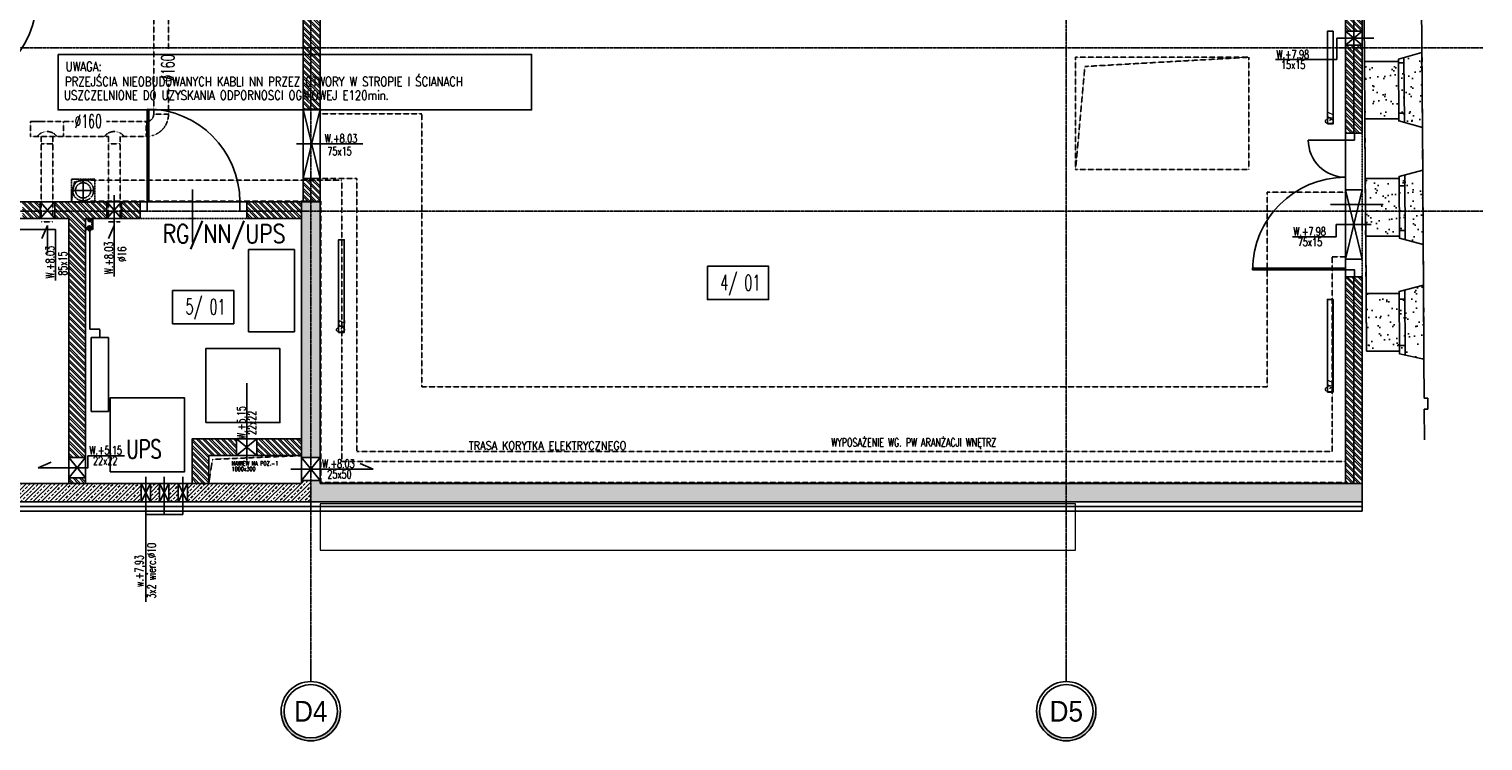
# Model space of a CAD drawing. Header units: inches. Extents: x 788 to 26783, y -4103 to 21.
# Tile 100 of 101: x 25167 to 26735, y -1969 to -1200. Entities that reach past the tile are written whole.
import ezdxf
from ezdxf.enums import TextEntityAlignment as Align

# ---------------------------------------------------------------- set-up
doc = ezdxf.new("R2010")
doc.units = ezdxf.units.IN
doc.header["$MEASUREMENT"] = 0
for name, pattern in [('CENTER', [2, 1.25, -0.25, 0.25, -0.25]), ('DASHDOT', [1, 0.5, -0.25, 0, -0.25]), ('DASHED', [0.75, 0.5, -0.25]), ('DASHED2', [0.375, 0.25, -0.125])]:
    doc.linetypes.add(name, pattern=pattern)
doc.layers.add('0-sekcje', color=1, linetype='Continuous', lineweight=18)
doc.layers.add('E-35', color=6, linetype='Continuous', lineweight=25)
for name, color, linetype in [('Drz---drzwi', 5, 'Continuous'), ('E35', 6, 'Continuous'), ('E50', 3, 'Continuous'), ('E50kor', 3, 'Continuous'), ('Ins-co', 2, 'Continuous'), ('Ins-el', 232, 'Continuous'), ('Ins-el-opis', 232, 'Continuous'), ('Ins-ppoz-opis', 240, 'Continuous'), ('Ins-went', 141, 'Continuous'), ('Ins-wod', 4, 'Continuous'), ('Opis-pom', 6, 'Continuous'), ('Opis_pom_ramka', 6, 'Continuous'), ('Os-osie glowne', 1, 'CENTER'), ('Os-osie-opis', 2, 'Continuous'), ('Pzt-bud wyburzane', 2, 'Continuous'), ('Pzt-bud wyburzane-hatch', 8, 'Continuous'), ('Sc-beton', 7, 'Continuous'), ('Sc-beton-hatch', 86, 'Continuous'), ('Sc-cegla pelna', 32, 'Continuous'), ('Sc-cegla pustak', 42, 'Continuous'), ('Sc-cegla pustak-hatch', 8, 'Continuous'), ('Sc-izolacja term-styropian', 151, 'STYROPIAN-KA'), ('Sc-nad', 5, 'DASHED2'), ('Sc-nadproza kon', 5, 'DASHED2'), ('Sch-opis', 51, 'Continuous'), ('W-otwor-strop-nad', 126, 'DASHED2'), ('W-przebicia-ściany', 223, 'Continuous')]:
    doc.layers.add(name, color=color, linetype=linetype)
doc.styles.add('dwg_opis duży', font='ARIAL.TTF', dxfattribs={"width": 0.9})
doc.styles.add('KA wymiar', font='romans.shx', dxfattribs={"width": 0.6})
doc.styles.add('ROMANS', font='romans', dxfattribs={"width": 0.85})
doc.styles.add('wymiar', font='romand.shx', dxfattribs={"width": 0.6})
doc.linetypes.add('STYROPIAN-KA', pattern='A,0.0001,-0.1,[135,ltypeshp.shx,S=0.1,R=0,X=-0.1,Y=0],0,[135,ltypeshp.shx,S=0.1,R=180,X=0.1,Y=0],-0.1', length=0.2001)
doc.linetypes.add('ZIGZAG', pattern='A,0.00254,-5.08,[131,ltypeshp.shx,S=5.08,R=0,X=-5.08,Y=0],-10.16,[131,ltypeshp.shx,S=5.08,R=180,X=5.08,Y=0],-5.08', length=20.32254)
pattern_1 = [(45, (-26612.6334, 16237.085), (-4.49012806, 4.49012806), []), (45, (-26608.143, 16237.085), (-4.49012806, 4.49012806), [3.175, -1.5875])]
pattern_2 = [(135, (-26612.6334, 16237.085), (-3.36759605, -3.36759605), []), (135, (-26612.6334, 16239.33), (-3.36759605, -3.36759605), [])]
pattern_3 = [(37.5, (169586.735, -44828.992), (-0.6299336, 19.2682377), [0, -15.2, 0, -17, 0, -16.25]), (7.5, (169586.735, -44828.992), (17.697767, 28.2214607), [0, -8.2, 0, -13.7, 0, -5.25]), (327.5, (169574.435, -44828.992), (31.1414186, 0.0565905), [0, -5, 0, -18, 0, -23.5]), (317.5, (169574.435, -44828.992), (30.061266, 8.7767556), [0, -2.5, 0, -11.8, 0, -13.5])]

# ---------------------------------------------------------------- blocks, each defined once
blk = doc.blocks.new('_gfjkhgjhlhjk')
at = {"ltscale": 7}
for p, q in [((7.5, 10), (7.5, 110)), ((9.5, 10), (9.5, 110)), ((56.5, 23.4), (56.5, -33.6))]:
    blk.add_line(p, q, dxfattribs=at)
for points in [[(0, 0), (7.5, 0), (7.5, 10), (0, 10)], [(107.5, 0), (115, 0), (115, 10), (107.5, 10)]]:
    blk.add_lwpolyline(points, close=True, dxfattribs=at)
blk.add_lwpolyline([(5.5, 10), (107.5, 10)], dxfattribs=at)
blk.add_arc((7.5, 10), 100, 0, 90)
blk = doc.blocks.new('_DKGJHF')
at = {"ltscale": 7}
for p, q in [((-21.1, -77), (35.9, -77)), ((-5, -145.5), (-105, -145.5)), ((-5, -147.5), (-105, -147.5))]:
    blk.add_line(p, q, dxfattribs=at)
for points in [[(5, -7.5), (5, 0), (-5, 0), (-5, -7.5)], [(5, -155), (5, -147.5), (-5, -147.5), (-5, -155)]]:
    blk.add_lwpolyline(points, close=True, dxfattribs=at)
for points in [[(-45, -7.5), (-5, -7.5)], [(-5, -147.5), (-5, -7.5)]]:
    blk.add_lwpolyline(points, dxfattribs=at)
for centre, radius, start, end in [((-5, -7.5), 40, 180, 270), ((-5, -147.5), 100, 90, 180)]:
    blk.add_arc(centre, radius, start, end)
blk = doc.blocks.new('_opis_osi_liczbowy')
blk.add_hatch(color=256).paths.add_polyline_path([(32, 32), (32, 28.8, -1), (32, -28.8), (32, -32, 1)])
for radius in [32, 28.8]:
    blk.add_circle((32, 0), radius)
at = {"style": 'dwg_opis duży', "width": 0.9}
blk.add_attdef('AXNAMEH', text='', height=22.4, rotation=90, dxfattribs=at).set_placement((32, 0), align=Align.MIDDLE_CENTER)
blk = doc.blocks.new('_GFKJGKJ')
at = {"linetype": 'DASHED', "ltscale": 0.3}
for p, q in [((-11.2, 0), (11.3, 0)), ((0, 11.3), (0, -11.2))]:
    blk.add_line(p, q, dxfattribs=at)
for radius in [11.3, 8.25]:
    blk.add_circle((0, 0), radius, dxfattribs=at)
blk = doc.blocks.new('_opis_pom_metka')
at = {"layer": 'Opis_pom_ramka'}
blk.add_lwpolyline([(-33.1, 0), (32.9, 0), (32.9, -36), (-33.1, -36)], close=True, dxfattribs=at)
at = {"style": 'KA wymiar', "width": 0.6}
blk.add_attdef('KO/', text='', height=16.8, dxfattribs=at).set_placement((3.5, -25.9), align=Align.RIGHT)
blk.add_attdef('NR', (3.8, -26.2), '', height=16.8, dxfattribs=at)
blk = doc.blocks.new('_vxkdjhgkljhkgjhk')
for q in [(14, 6), (30.2, 0)]:
    blk.add_line((0, 0), q)

msp = doc.modelspace()

# ---------------------------------------------------------------- hatches: boundary and pattern name
at = {"layer": 'Ins-went'}
h = msp.add_hatch(color=256, dxfattribs=at)
h.paths.add_polyline_path([(25234.9, -1406.4, 1), (25229.7, -1406.4, 1)])
h.paths.add_polyline_path([(25229.7, -1415.4, 1), (25234.9, -1415.4, 1)])
at = {"layer": 'Pzt-bud wyburzane-hatch'}
h = msp.add_hatch(dxfattribs=at)
h.set_pattern_fill('AR-SAND', color=256, scale=10, style=0)
h.set_pattern_definition(pattern_3)
h.paths.add_polyline_path([(26644.1, -1235.3), (26607.5, -1235.3), (26607.9, -1277.3), (26644.4, -1277.3)])
h.paths.add_polyline_path([(26644.4, -1277.3), (26607.9, -1277.3), (26608, -1297.3), (26644.5, -1297.3)])
h.paths.add_polyline_path([(26650.1, -1231.3), (26644.1, -1233), (26644.1, -1235.3), (26644.1, -1235.3), (26644.1, -1237), (26650.1, -1237)])
h.paths.add_polyline_path([(26650.1, -1237), (26644.1, -1237), (26644.4, -1277.3), (26650.4, -1277.3)])
h.paths.add_polyline_path([(26669.5, -1225.8), (26650.1, -1231.3), (26650.4, -1277.3), (26669.8, -1277.3)])
h.paths.add_polyline_path([(26650.4, -1277.3), (26644.4, -1277.3), (26644.5, -1291.3), (26650.5, -1291.3)])
h.paths.add_polyline_path([(26650.5, -1291.3), (26644.5, -1291.3), (26644.5, -1297.3), (26644.5, -1299.6), (26650.6, -1301.3)])
h.paths.add_polyline_path([(26669.8, -1277.3), (26650.4, -1277.3), (26650.6, -1301.3), (26670, -1306.8)])
h.paths.add_polyline_path([(26650.9, -1358), (26644.9, -1359.5), (26645, -1361.8), (26645, -1369.5), (26651, -1369.5)])
h = msp.add_hatch(dxfattribs=at)
h.set_pattern_fill('AR-SAND', color=256, scale=10, style=0)
h.set_pattern_definition(pattern_3)
edge = h.paths.add_edge_path()
edge.add_line((26645, -1361.8), (26644.9, -1359.5))
edge.add_line((26644.9, -1359.5), (26670.3, -1352.8))
edge.add_line((26670.3, -1352.8), (26670.3, -1352.8))
edge.add_line((26670.3, -1352.8), (26670.9, -1432.8))
edge.add_line((26670.9, -1432.8), (26645.4, -1426.1))
edge.add_line((26645.4, -1426.1), (26645.4, -1423.8))
edge.add_line((26645.4, -1423.8), (26608.8, -1423.8))
edge.add_line((26608.8, -1423.8), (26608.8, -1423.8))
edge.add_line((26608.8, -1423.8), (26608.3, -1340.1))
edge.add_line((26608.3, -1340.1), (26608.4, -1361.8))
edge.add_line((26608.4, -1361.8), (26608.4, -1361.8))
edge.add_line((26608.4, -1361.8), (26608.4, -1361.8))
edge.add_line((26608.4, -1361.8), (26608.4, -1361.8))
edge.add_line((26608.4, -1361.8), (26645, -1361.8))
h = msp.add_hatch(dxfattribs=at)
h.set_pattern_fill('AR-SAND', color=256, scale=10, style=0)
h.set_pattern_definition(pattern_3)
h.paths.add_polyline_path([(26645, -1485.9), (26609.3, -1485.9), (26609.7, -1547.9), (26645.4, -1547.9)])
h.paths.add_polyline_path([(26650.9, -1482), (26644.9, -1483.6), (26645, -1485.9), (26645, -1491.9), (26651, -1491.9)])
h.paths.add_polyline_path([(26651, -1491.9), (26645, -1491.9), (26645.3, -1541.9), (26651.3, -1541.9)])
h.paths.add_polyline_path([(26651.3, -1541.9), (26645.3, -1541.9), (26645.4, -1547.9), (26645.4, -1547.9), (26645.4, -1551.1), (26651.4, -1552.4)])
h.paths.add_polyline_path([(26671.2, -1476.9), (26650.9, -1482), (26651.4, -1552.4), (26671.7, -1556.8)])
at = {"layer": 'Sc-beton-hatch'}
h = msp.add_hatch(dxfattribs=at)
h.set_pattern_fill('ANSI33', color=256, style=0)
h.set_pattern_definition(pattern_1)
h.paths.add_polyline_path([(25733, -1700.8), (25470.9, -1700.8), (25470.9, -1710.8), (25733, -1710.8)])
h.paths.add_polyline_path([(25733, -1690.8), (25480.9, -1690.8), (25480.9, -1687.8), (25470.9, -1687.8), (25470.9, -1700.8), (25733, -1700.8)])
h.paths.add_polyline_path([(25480.9, -1396.8), (25470.9, -1396.8), (25470.9, -1662.8), (25480.9, -1662.8)])
h.paths.add_polyline_path([(25470.9, -1396.8), (25460.9, -1396.8), (25460.9, -1662.8), (25470.9, -1662.8)])
h.paths.add_polyline_path([(25480.9, -1386.8), (25470.9, -1386.8), (25470.9, -1396.8), (25480.9, -1396.8)])
h.paths.add_polyline_path([(25470.9, -1386.8), (25460.9, -1386.8), (25460.9, -1396.8), (25470.9, -1396.8)])
h.paths.add_polyline_path([(26001.9, -1700.8), (25733, -1700.8), (25733, -1710.8), (26001.9, -1710.8)])
h.paths.add_polyline_path([(26001.9, -1690.8), (25733, -1690.8), (25733, -1700.8), (26001.9, -1700.8)])
h.paths.add_polyline_path([(26285.9, -1700.8), (26001.9, -1700.8), (26001.9, -1710.8), (26285.9, -1710.8)])
h.paths.add_polyline_path([(26285.9, -1690.8), (26001.9, -1690.8), (26001.9, -1700.8), (26285.9, -1700.8)])
h.paths.add_polyline_path([(26604.9, -1700.8), (26285.9, -1700.8), (26285.9, -1710.8), (26604.9, -1710.8)])
h.paths.add_polyline_path([(26604.9, -1690.8), (26285.9, -1690.8), (26285.9, -1700.8), (26604.9, -1700.8)])
h = msp.add_hatch(dxfattribs=at)
h.set_pattern_fill('ANSI33', color=256, style=0)
h.set_pattern_definition(pattern_1)
h.paths.add_polyline_path([(25287.9, -1710.8), (25287.9, -1700.8), (25038.2, -1700.8), (25038.2, -1710.8)])
h.paths.add_polyline_path([(25038.2, -1690.8), (25038.2, -1700.8), (25287.9, -1700.8), (25287.9, -1690.8)])
h.paths.add_polyline_path([(25307.9, -1710.8), (25307.9, -1700.8), (25297.9, -1700.8), (25297.9, -1710.8)])
h.paths.add_polyline_path([(25297.9, -1700.8), (25307.9, -1700.8), (25307.9, -1690.8), (25297.9, -1690.8)])
h.paths.add_polyline_path([(25317.9, -1700.8), (25327.9, -1700.8), (25327.9, -1690.8), (25317.9, -1690.8)])
h.paths.add_polyline_path([(25317.9, -1710.8), (25327.9, -1710.8), (25327.9, -1700.8), (25317.9, -1700.8)])
h.paths.add_polyline_path([(25470.9, -1710.8), (25470.9, -1700.8), (25337.9, -1700.8), (25337.9, -1710.8)])
h.paths.add_polyline_path([(25470.9, -1700.8), (25470.9, -1687.8), (25460.9, -1687.8), (25460.9, -1690.8), (25360.9, -1690.8), (25337.9, -1690.8), (25337.9, -1700.8)])
at = {"layer": 'Sc-cegla pustak-hatch'}
h = msp.add_hatch(dxfattribs=at)
h.set_pattern_fill('ANSI32', color=256, scale=0.5, angle=90, style=0)
h.set_pattern_definition(pattern_2)
h.paths.add_polyline_path([(25480.9, -1166.8), (25470.9, -1166.8), (25470.9, -1175), (25480.9, -1175)])
h.paths.add_polyline_path([(25470.9, -1166.8), (25462.9, -1166.8), (25462.9, -1175), (25470.9, -1175)])
h.paths.add_polyline_path([(25470.9, -1175), (25462.9, -1175), (25462.9, -1185.1), (25470.9, -1185.1)])
h.paths.add_polyline_path([(25480.9, -1175), (25470.9, -1175), (25470.9, -1185.1), (25480.9, -1185.1)])
h.paths.add_polyline_path([(25480.9, -1185.1), (25470.9, -1185.1), (25470.9, -1189.5), (25480.9, -1189.5)])
h.paths.add_polyline_path([(25470.9, -1185.1), (25462.9, -1185.1), (25462.9, -1189.5), (25470.9, -1189.5)])
h.paths.add_polyline_path([(25470.9, -1189.5), (25462.9, -1189.5), (25462.9, -1220.8), (25470.9, -1220.8)])
h.paths.add_polyline_path([(25480.9, -1189.5), (25470.9, -1189.5), (25470.9, -1220.8), (25480.9, -1220.8)])
h.paths.add_polyline_path([(25480.9, -1220.8), (25470.9, -1220.8), (25470.9, -1230.9), (25480.9, -1230.9)])
h.paths.add_polyline_path([(25470.9, -1220.8), (25462.9, -1220.8), (25462.9, -1230.9), (25470.9, -1230.9)])
h.paths.add_polyline_path([(25470.9, -1230.9), (25462.9, -1230.9), (25462.9, -1286.8), (25470.9, -1286.8)])
h.paths.add_polyline_path([(25480.9, -1230.9), (25470.9, -1230.9), (25470.9, -1286.8), (25480.9, -1286.8)])
h.paths.add_polyline_path([(25480.9, -1363.6), (25470.9, -1363.6), (25470.9, -1386.1), (25480.9, -1386.1)])
h.paths.add_polyline_path([(25470.9, -1363.6), (25462.9, -1363.6), (25462.9, -1386.1), (25470.9, -1386.1)])
h.paths.add_polyline_path([(25470.9, -1361.8), (25462.9, -1361.8), (25462.9, -1363.6), (25470.9, -1363.6)])
h.paths.add_polyline_path([(25480.9, -1361.8), (25470.9, -1361.8), (25470.9, -1363.6), (25480.9, -1363.6)])
h.paths.add_polyline_path([(25480.9, -1386.1), (25470.9, -1386.1), (25470.9, -1386.8), (25480.9, -1386.8)])
h.paths.add_polyline_path([(25470.9, -1386.1), (25462.9, -1386.1), (25462.9, -1386.8), (25470.9, -1386.8)])
h.paths.add_polyline_path([(25463.9, -1189.3), (25479.9, -1189.3), (25479.9, -1206.5), (25463.9, -1206.5)], flags=9)
h = msp.add_hatch(dxfattribs=at)
h.set_pattern_fill('ANSI32', color=256, scale=0.5, angle=90, style=0)
h.set_pattern_definition(pattern_2)
h.paths.add_polyline_path([(26586.9, -1202.8), (26604.9, -1202.8), (26604.9, -1166.8), (26586.9, -1166.8)])
h.paths.add_polyline_path([(26604.9, -1220.8), (26604.9, -1217.8), (26586.9, -1217.8), (26586.9, -1220.8)])
h.paths.add_polyline_path([(26586.9, -1220.8), (26586.9, -1312.8), (26596.9, -1312.8), (26604.9, -1312.8), (26604.9, -1220.8)])
h.paths.add_polyline_path([(26604.9, -1467.8), (26586.9, -1467.8), (26586.9, -1690.8), (26604.9, -1690.8)])
h.paths.add_polyline_path([(26587.9, -1189.3), (26603.9, -1189.3), (26603.9, -1206.5), (26587.9, -1206.5)], flags=9)
h.paths.add_polyline_path([(26587.9, -1534.6), (26603.9, -1534.6), (26603.9, -1551.9), (26587.9, -1551.9)], flags=24)
h = msp.add_hatch(dxfattribs=at)
h.set_pattern_fill('ANSI32', color=256, scale=0.5, angle=90, style=0)
h.set_pattern_definition(pattern_2)
h.paths.add_polyline_path([(25286.9, -1396.8), (25266.9, -1396.8), (25266.9, -1404.8), (25286.9, -1404.8)])
h.paths.add_polyline_path([(25286.9, -1386.8), (25266.9, -1386.8), (25266.9, -1396.8), (25286.9, -1396.8)])
h.paths.add_polyline_path([(25250.9, -1386.8), (25237.9, -1386.8), (25237.9, -1387.3), (25212.9, -1387.3), (25212.9, -1386.8), (25194.9, -1386.8), (25194.9, -1396.8), (25250.9, -1396.8)])
h.paths.add_polyline_path([(25250.9, -1396.8), (25194.9, -1396.8), (25194.9, -1404.8), (25209.9, -1404.8), (25209.9, -1662.8), (25227.9, -1662.8), (25227.9, -1404.8), (25235.9, -1404.8), (25250.9, -1404.8)])
h.paths.add_polyline_path([(25178.9, -1396.8), (25159.9, -1396.8), (25159.9, -1404.8), (25178.9, -1404.8)])
h.paths.add_polyline_path([(25178.9, -1386.8), (25159.9, -1386.8), (25159.9, -1396.8), (25178.9, -1396.8)])
h.paths.add_polyline_path([(25227.9, -1684.8), (25209.9, -1684.8), (25209.9, -1690.8), (25227.9, -1690.8)])
h.paths.add_polyline_path([(25210.9, -1534.6), (25226.9, -1534.6), (25226.9, -1551.9), (25210.9, -1551.9)], flags=24)
h = msp.add_hatch(dxfattribs=at)
h.set_pattern_fill('ANSI32', color=256, scale=0.5, angle=90, style=0)
h.set_pattern_definition(pattern_2)
h.paths.add_polyline_path([(25401.9, -1396.8), (25401.9, -1404.8), (25460.9, -1404.8), (25460.9, -1396.8)])
h.paths.add_polyline_path([(25460.9, -1396.8), (25460.9, -1386.8), (25401.9, -1386.8), (25401.9, -1396.8)])
h = msp.add_hatch(dxfattribs=at)
h.set_pattern_fill('ANSI32', color=256, scale=0.5, angle=90, style=0)
h.set_pattern_definition(pattern_2)
h.paths.add_polyline_path([(25412.9, -1642.8), (25412.9, -1660.8), (25460.9, -1660.8), (25460.9, -1642.8)])
h.paths.add_polyline_path([(25390.9, -1642.8), (25362.9, -1642.8), (25363, -1660.8), (25390.9, -1660.8)])
h.paths.add_polyline_path([(25342.9, -1690.8), (25360.9, -1690.8), (25360.9, -1660.8), (25363, -1660.8), (25362.9, -1642.8), (25342.9, -1642.8)])
h.paths.add_polyline_path([(25365.4, -1661.7), (25365.4, -1645.7), (25382.6, -1645.7), (25382.6, -1661.7)], flags=9)
h.paths.add_polyline_path([(25328.8, -1663.2), (25344.8, -1663.2), (25344.8, -1680.4), (25328.8, -1680.4)], flags=9)
h.paths.add_polyline_path([(25346.9, -1663.2), (25362.9, -1663.2), (25362.9, -1680.4), (25346.9, -1680.4)], flags=24)

# ---------------------------------------------------------------- linework, layer by layer
at = {"layer": '0-sekcje'}
msp.add_lwpolyline([(25480.9, -1762.8), (25480.9, -1762.8), (25480.9, -1762.8), (26295.9, -1762.8), (26295.9, -1712.8), (25480.9, -1712.8), (25480.9, -1762.8)], dxfattribs=at)
at = {"layer": 'E50', "linetype": 'Continuous'}
msp.add_lwpolyline([(25198.3, -1227.8), (25709.2, -1227.8), (25709.2, -1287.7), (25198.3, -1287.7)], close=True, dxfattribs=at)
at = {"layer": 'E50kor', "linetype": 'Continuous'}
for p, q in [((25403.7, -1527.3), (25403.7, -1438.3)), ((25403.7, -1438.3), (25453.4, -1438.3)), ((25453.4, -1438.3), (25453.4, -1527.3)), ((25453.4, -1527.3), (25403.7, -1527.3))]:
    msp.add_line(p, q, dxfattribs=at)
for points in [[(25357.6, -1625.2), (25437.6, -1625.2), (25437.6, -1545.2), (25357.6, -1545.2)], [(25254.6, -1678.3), (25334.6, -1678.3), (25334.6, -1598.3), (25254.6, -1598.3)]]:
    msp.add_lwpolyline(points, close=True, dxfattribs=at)
at = {"layer": 'Ins-co'}
for points in [[(26567.6, -1302.7), (26573.7, -1302.7), (26573.7, -1202.7), (26567.6, -1202.7)], [(25501, -1527.8), (25507.1, -1527.8), (25507.1, -1427.8), (25501, -1427.8)], [(26567.6, -1592.2), (26573.7, -1592.2), (26573.7, -1492.2), (26567.6, -1492.2)]]:
    msp.add_lwpolyline(points, close=True, dxfattribs=at)
at = {"layer": 'Ins-el', "linetype": 'DASHED', "ltscale": 0.5}
for p, q in [((25480.9, -1291.8), (25590.7, -1291.8)), ((25590.7, -1291.8), (25590.7, -1586.4)), ((26502.6, -1376.3), (26586.9, -1376.3)), ((26502.6, -1586.4), (26502.6, -1376.3)), ((26572.6, -1446.3), (26586.9, -1446.3)), ((25590.7, -1586.4), (26502.6, -1586.4))]:
    msp.add_line(p, q, dxfattribs=at)
msp.add_lwpolyline([(25480.9, -1361.8), (25520.7, -1361.8), (25520.7, -1656.4), (26572.6, -1656.4), (26572.6, -1446.3)], dxfattribs=at)
at = {"layer": 'Ins-ppoz-opis', "linetype": 'ZIGZAG', "ltscale": 0.035}
for points in [[(26595.9, -1156.8), (26595.9, -1312.8)], [(26595.9, -1690.8), (26595.9, -1467.8)]]:
    msp.add_lwpolyline(points, dxfattribs=at)
at = {"layer": 'Ins-went', "linetype": 'DASHED', "ltscale": 0.5}
for p, q in [((25301.5, -1133.8), (25301.5, -1292.3)), ((25317.5, -1133.8), (25317.5, -1222.2)), ((25317.5, -1259.6), (25317.5, -1292.3)), ((25184.3, -1300.3), (25168.8, -1300.3)), ((25214.9, -1300.3), (25168.8, -1300.3)), ((25294.4, -1300.3), (25250.5, -1300.3)), ((25168.8, -1316.3), (25252.7, -1316.3)), ((25180.3, -1316.3), (25170.1, -1316.3)), ((25180.3, -1316.3), (25180.3, -1404.8)), ((25204.3, -1316.3), (25192.8, -1316.3)), ((25192.8, -1316.3), (25192.8, -1404.8)), ((25252.7, -1316.3), (25252.7, -1404.8)), ((25265.2, -1316.3), (25265.2, -1404.8)), ((25265.2, -1316.3), (25293.5, -1316.3))]:
    msp.add_line(p, q, dxfattribs=at)
at = {"layer": 'Ins-went'}
for p, q in [((25234.1, -1533.2), (25234.1, -1613.2)), ((25252.8, -1533.2), (25234.1, -1533.2)), ((25252.8, -1613.2), (25252.8, -1533.2)), ((25234.1, -1613.2), (25252.8, -1613.2))]:
    msp.add_line(p, q, dxfattribs=at)
at = {"layer": 'Ins-went', "linetype": 'DASHED', "ltscale": 0.5}
for points in [[(25168.8, -1316.3), (25168.8, -1300.3)], [(25204.3, -1316.3), (25204.3, -1300.3)], [(25293.5, -1300.3), (25293.5, -1316.3)], [(25301.5, -1292.3), (25317.5, -1292.3)], [(25192.8, -1324.3), (25180.3, -1324.3)], [(25265.2, -1324.3), (25252.7, -1324.3)], [(25180.3, -1408.5), (25192.8, -1408.5)], [(25252.7, -1408.5), (25265.2, -1408.5)]]:
    msp.add_lwpolyline(points, dxfattribs=at)
at = {"layer": 'Ins-went', "linetype": 'CENTER', "ltscale": 0.3}
msp.add_lwpolyline([(25243.5, -1533), (25243.5, -1524.4), (25232.8, -1524.4), (25232.8, -1416.8), (25232.8, -1416.8)], dxfattribs=at)
at = {"layer": 'Ins-went'}
msp.add_circle((25232.3, -1415.4), 2.63, dxfattribs=at)
at = {"layer": 'Ins-went', "linetype": 'DASHED', "ltscale": 0.5}
for centre, radius, start, end in [((25293.5, -1292.3), 8, 270, 0), ((25293.5, -1292.3), 24, 270, 0), ((25186.5, -1324.3), 13.3, 37.0779, 142.9221), ((25259, -1324.3), 13.3, 37.0779, 142.9221)]:
    msp.add_arc(centre, radius, start, end, dxfattribs=at)
at = {"layer": 'Ins-wod', "linetype": 'DASHED2'}
for points in [[(25225.4, -1363.6), (25504.4, -1363.6)], [(25504.4, -1667.3), (25504.4, -1363.6)], [(25225.4, -1386.1), (25481.9, -1386.1)], [(25481.9, -1689.8), (25481.9, -1386.1)], [(25504.4, -1667.3), (26586.9, -1667.3)], [(25481.9, -1689.8), (26586.9, -1689.8)]]:
    msp.add_lwpolyline(points, dxfattribs=at)
at = {"layer": 'Os-osie glowne'}
for points in [[(25470.9, -325.8), (25470.9, -1888.7)], [(26285.9, -325.8), (26285.9, -1888.7)], [(24095.9, -1220.8), (26735.3, -1220.8)], [(24095.9, -1396.8), (26735.3, -1396.8)]]:
    msp.add_lwpolyline(points, dxfattribs=at)
at = {"layer": 'Os-osie-opis'}
for points in [[(25470.9, -1888.7), (25470.9, -1904.7)], [(26285.9, -1888.7), (26285.9, -1904.7)]]:
    msp.add_lwpolyline(points, dxfattribs=at)
at = {"layer": 'Pzt-bud wyburzane'}
for p, q in [((26670.3, -1352.8), (26670, -1306.8)), ((26671.2, -1476.9), (26670.9, -1432.8))]:
    msp.add_line(p, q, dxfattribs=at)
for points in [[(26607.5, -1235.3), (26608, -1297.3)], [(26644.5, -1297.3), (26644.1, -1235.3)], [(26644.1, -1237), (26650.1, -1237)], [(26650.6, -1301.3), (26650.1, -1231.3)], [(26669.5, -1225.8), (26670, -1306.8)], [(26608.4, -1361.8), (26608, -1297.3)], [(26608, -1297.3), (26644.5, -1297.3), (26644.5, -1299.6), (26670, -1306.8)], [(26644.5, -1291.3), (26650.5, -1291.3)], [(26608.4, -1361.8), (26645, -1361.8), (26644.9, -1359.5), (26670.3, -1352.8)], [(26608.4, -1361.8), (26608.8, -1423.8)], [(26645.4, -1423.8), (26645, -1361.8)], [(26651.4, -1427.7), (26650.9, -1358)], [(26670.3, -1352.8), (26670.9, -1432.8)], [(26645, -1369.5), (26651, -1369.5)], [(26608.8, -1423.8), (26645.4, -1423.8), (26645.4, -1426.1), (26670.9, -1432.8)], [(26609.2, -1485.9), (26608.8, -1423.8)], [(26645.4, -1417.8), (26651.3, -1417.8)], [(26609.2, -1485.9), (26645, -1485.9), (26644.9, -1483.6), (26671.2, -1476.9)], [(26609.2, -1485.9), (26609.7, -1547.9)], [(26645.4, -1547.9), (26645, -1485.9)], [(26651.4, -1552.4), (26650.9, -1482)], [(26671.2, -1476.9), (26671.7, -1556.8)], [(26645, -1491.9), (26651, -1491.9)], [(26645.4, -1541.9), (26651.3, -1541.9)]]:
    msp.add_lwpolyline(points, dxfattribs=at)
at = {"layer": 'Sc-beton'}
for p, q in [((25480.9, -1386.8), (25480.9, -1690.8)), ((26604.9, -1690.8), (26604.9, -1710.8)), ((26604.9, -1710.8), (24310.9, -1710.8))]:
    msp.add_line(p, q, dxfattribs=at)
for points in [[(25480.9, -1386.8), (25460.9, -1386.8)], [(25460.9, -1386.8), (25460.9, -1690.8)], [(25460.9, -1690.8), (24934.9, -1690.8)], [(26604.9, -1690.8), (25480.9, -1690.8)]]:
    msp.add_lwpolyline(points, dxfattribs=at)
at = {"layer": 'Sc-cegla pelna'}
for p, q in [((26669.5, -1225.8), (26669, -1157.8)), ((26671.9, -1598.8), (26671.7, -1556.8)), ((26676, -1598.8), (26671.9, -1598.8)), ((26676, -1598.8), (26676, -1610.8)), ((26672.2, -1643.6), (26672, -1610.8)), ((26676, -1610.8), (26672, -1610.8))]:
    msp.add_line(p, q, dxfattribs=at)
for points in [[(26607.5, -1235.3), (26606.9, -1144.8)], [(26607.6, -1235.3), (26644.1, -1235.3), (26644.1, -1233), (26669.5, -1225.8)], [(26609.7, -1547.9), (26645.4, -1547.9), (26645.4, -1551.1), (26671.7, -1556.8)]]:
    msp.add_lwpolyline(points, dxfattribs=at)
at = {"layer": 'Sc-cegla pustak'}
for p, q in [((26586.9, -1166.8), (26586.9, -1312.8)), ((26604.9, -1166.8), (26604.9, -1312.8)), ((26586.9, -1467.8), (26586.9, -1690.8)), ((26604.9, -1467.8), (26604.9, -1690.8))]:
    msp.add_line(p, q, dxfattribs=at)
for points in [[(25462.9, -1386.8), (25462.9, -1166.8)], [(25480.9, -1386.8), (25480.9, -1166.8)], [(26586.9, -1312.8), (26604.9, -1312.8)], [(25124.9, -1386.8), (25286.9, -1386.8)], [(25286.9, -1404.8), (25286.9, -1386.8)], [(25401.9, -1386.8), (25460.9, -1386.8)], [(25401.9, -1404.8), (25401.9, -1386.8)], [(25124.9, -1404.8), (25209.9, -1404.8)], [(25209.9, -1404.8), (25209.9, -1690.8)], [(25227.9, -1404.8), (25227.9, -1690.8)], [(25227.9, -1404.8), (25286.9, -1404.8)], [(25401.9, -1404.8), (25460.9, -1404.8)], [(26586.9, -1467.8), (26604.9, -1467.8)], [(25342.9, -1690.8), (25342.9, -1642.8), (25460.9, -1642.8)], [(25360.9, -1690.8), (25360.9, -1660.8), (25460.9, -1660.8)]]:
    msp.add_lwpolyline(points, dxfattribs=at)
at = {"layer": 'Sc-izolacja term-styropian', "linetype": 'ByBlock'}
msp.add_line((26604.9, -1720.8), (24300.9, -1720.8), dxfattribs=at)
at = {"layer": 'Sc-izolacja term-styropian', "linetype": 'ZIGZAG', "ltscale": 0.018}
msp.add_line((26604.9, -1715.8), (24305.9, -1715.8), dxfattribs=at)
at = {"layer": 'Sc-izolacja term-styropian', "linetype": 'ByBlock'}
msp.add_lwpolyline([(26604.9, -1710.8), (26604.9, -1720.8)], dxfattribs=at)
at = {"layer": 'Sc-nad', "ltscale": 40}
for p, q in [((26609.7, -1547.9), (26607.5, -1235.3)), ((26669.5, -1225.8), (26671.7, -1556.8))]:
    msp.add_line(p, q, dxfattribs=at)
at = {"layer": 'Sc-nadproza kon', "linetype": 'DASHDOT', "ltscale": 0.5}
for points in [[(26604.9, -1467.8), (26604.9, -1312.8)], [(25286.9, -1404.8), (25401.9, -1404.8)]]:
    msp.add_lwpolyline(points, dxfattribs=at)
at = {"layer": 'W-otwor-strop-nad', "linetype": 'DASHED', "ltscale": 0.5}
msp.add_lwpolyline([(26482.9, -1351.8), (26482.9, -1230.8), (26295.9, -1230.8), (26295.9, -1351.8)], close=True, dxfattribs=at)
msp.add_lwpolyline([(26295.9, -1351.8), (26305.9, -1240.8), (26482.9, -1230.8)], dxfattribs=at)
at = {"layer": 'W-otwor-strop-nad', "linetype": 'DASHDOT', "ltscale": 0.5}
for points in [[(25212.9, -1362.3), (25237.9, -1362.3), (25237.9, -1387.3), (25212.9, -1387.3)], [(25237.9, -1362.3), (25215.9, -1365.3), (25212.9, -1387.3), (25212.9, -1362.3)], [(25227.9, -1416.8), (25227.9, -1404.8), (25235.9, -1404.8), (25235.9, -1416.8)], [(25235.9, -1416.8), (25235.9, -1404.8), (25227.9, -1404.8), (25233.9, -1406.8)]]:
    msp.add_lwpolyline(points, close=True, dxfattribs=at)
at = {"layer": 'W-otwor-strop-nad'}
for points in [[(25360.9, -1660.8), (25360.9, -1690.8), (25460.9, -1690.8), (25460.9, -1660.8)], [(25360.9, -1690.8), (25360.9, -1660.8), (25460.9, -1660.8), (25364.9, -1664.8)]]:
    msp.add_lwpolyline(points, close=True, dxfattribs=at)
at = {"layer": 'W-przebicia-ściany'}
for p, q in [((26577.8, -1233.4), (26511.7, -1233.4)), ((25527, -1324.3), (25455.5, -1324.3)), ((25258.9, -1379.6), (25258.9, -1467.3)), ((25195.7, -1416.9), (25117.4, -1416.9)), ((25195.7, -1416.9), (25195.7, -1471.8)), ((26576.8, -1424.6), (26529.8, -1424.6)), ((25401.9, -1582.7), (25401.9, -1665.9)), ((25269.9, -1660.9), (25230.5, -1660.9)), ((25449.3, -1675.3), (25538.3, -1675.3)), ((25332.9, -1724.5), (25332.9, -1683.6)), ((25292.9, -1724.5), (25332.9, -1724.5))]:
    msp.add_line(p, q, dxfattribs=at)
for points in [[(26604.9, -1202.8), (26586.9, -1202.8)], [(26604.9, -1217.8), (26586.9, -1202.8)], [(26586.9, -1217.8), (26604.9, -1202.8)], [(26577.8, -1210.3), (26617.5, -1210.3)], [(26577.8, -1210.3), (26577.8, -1233.4)], [(26604.9, -1217.8), (26586.9, -1217.8)], [(25480.9, -1286.8), (25462.9, -1286.8)], [(25462.9, -1361.8), (25480.9, -1286.8)], [(25462.9, -1286.8), (25480.9, -1361.8)], [(25480.9, -1361.8), (25462.9, -1361.8)], [(26604.9, -1373.8), (26586.9, -1373.8)], [(26604.9, -1448.8), (26586.9, -1373.8)], [(26604.9, -1373.8), (26586.9, -1448.8)], [(25178.9, -1386.8), (25178.9, -1404.8)], [(25194.9, -1404.8), (25178.9, -1386.8)], [(25194.9, -1386.8), (25178.9, -1404.8)], [(25194.9, -1386.8), (25194.9, -1404.8)], [(25250.9, -1386.8), (25250.9, -1404.8)], [(25266.9, -1404.8), (25250.9, -1386.8)], [(25266.9, -1386.8), (25250.9, -1404.8)], [(25266.9, -1386.8), (25266.9, -1404.8)], [(26576.8, -1411.3), (26614.8, -1411.3)], [(26576.8, -1424.6), (26576.8, -1411.3)], [(26604.9, -1448.8), (26586.9, -1448.8)], [(25390.9, -1642.8), (25390.9, -1660.8)], [(25412.9, -1660.8), (25390.9, -1642.8)], [(25412.9, -1642.8), (25390.9, -1660.8)], [(25412.9, -1642.8), (25412.9, -1660.8)], [(25207.2, -1673.8), (25230.5, -1673.8), (25230.5, -1660.9)], [(25209.9, -1662.8), (25227.9, -1662.8)], [(25209.9, -1662.8), (25227.9, -1684.8)], [(25209.9, -1684.8), (25227.9, -1662.8)], [(25460.9, -1662.8), (25480.9, -1662.8)], [(25460.9, -1662.8), (25480.9, -1687.8)], [(25460.9, -1687.8), (25480.9, -1662.8)], [(25209.9, -1684.8), (25227.9, -1684.8)], [(25287.9, -1690.8), (25287.9, -1710.8)], [(25297.9, -1690.8), (25287.9, -1710.8)], [(25287.9, -1690.8), (25297.9, -1710.8)], [(25292.9, -1683.6), (25292.9, -1818.5)], [(25297.9, -1690.8), (25297.9, -1710.8)], [(25307.9, -1690.8), (25307.9, -1710.8)], [(25317.9, -1690.8), (25307.9, -1710.8)], [(25307.9, -1690.8), (25317.9, -1710.8)], [(25312.9, -1683.6), (25312.9, -1724.5)], [(25317.9, -1690.8), (25317.9, -1710.8)], [(25327.9, -1690.8), (25327.9, -1710.8)], [(25337.9, -1690.8), (25327.9, -1710.8)], [(25327.9, -1690.8), (25337.9, -1710.8)], [(25337.9, -1690.8), (25337.9, -1710.8)], [(25460.9, -1687.8), (25480.9, -1687.8)]]:
    msp.add_lwpolyline(points, dxfattribs=at)

# ---------------------------------------------------------------- block references
at = {"layer": 'Drz---drzwi', "xscale": -1, "rotation": 180}
msp.add_blockref('_gfjkhgjhlhjk', (25067.9, -1156.8), dxfattribs=at)
at = {"layer": 'Drz---drzwi'}
for name, p in [('_gfjkhgjhlhjk', (25286.9, -1396.8)), ('_DKGJHF', (26591.9, -1312.8))]:
    msp.add_blockref(name, p, dxfattribs=at)
at = {"layer": 'Ins-went', "xscale": -1, "rotation": 90}
for p in [(25186.9, -1412.4), (25258.9, -1412.4)]:
    msp.add_blockref('_vxkdjhgkljhkgjhk', p, dxfattribs=at)
at = {"layer": 'Ins-went'}
msp.add_blockref('_vxkdjhgkljhkgjhk', (25176.9, -1673.8), dxfattribs=at)
at = {"layer": 'Ins-went', "xscale": -1}
msp.add_blockref('_vxkdjhgkljhkgjhk', (25538.3, -1675.3), dxfattribs=at)
at = {"layer": 'Ins-wod'}
msp.add_blockref('_GFKJGKJ', (25225.4, -1374.5), dxfattribs=at)
at = {"layer": 'Opis-pom'}
ref = msp.add_blockref('_opis_pom_metka', (25931.9, -1456.4), dxfattribs=at)
ref.add_attrib('KO/', '4/', dxfattribs={"layer": '0', "height": 16.8, "style": 'KA wymiar', "width": 0.6}).set_placement((25930.9, -1482.3), align=Align.RIGHT)
ref.add_attrib('NR', '01', (25938.6, -1482.6), dxfattribs={"layer": '0', "height": 16.8, "style": 'KA wymiar', "width": 0.6})
ref = msp.add_blockref('_opis_pom_metka', (25355, -1482.5), dxfattribs=at)
ref.add_attrib('KO/', '5/', dxfattribs={"layer": '0', "height": 16.8, "style": 'KA wymiar', "width": 0.6}).set_placement((25354, -1508.3), align=Align.RIGHT)
ref.add_attrib('NR', '01', (25361.7, -1508.6), dxfattribs={"layer": '0', "height": 16.8, "style": 'KA wymiar', "width": 0.6})
at = {"layer": 'Os-osie-opis', "rotation": 270}
for p, values in [((25470.9, -1904.7), {'AXNAMEH': 'D4'}), ((26285.9, -1904.7), {'AXNAMEH': 'D5'})]:
    msp.add_blockref('_opis_osi_liczbowy', p, dxfattribs=at).add_auto_attribs(values)

# ---------------------------------------------------------------- texts
at = {"layer": 'E-35', "style": 'ROMANS', "width": 0.8}
for s, p in [('PRZEJŚCIA NIEOBUDOWANYCH KABLI NN PRZEZ OTWORY W STROPIE I ŚCIANACH', (25205.8, -1262.1)), ('USZCZELNIONE DO UZYSKANIA ODPORNOSCI OGNIOWEJ E120min.', (25204.8, -1276.8))]:
    msp.add_text(s, height=10, dxfattribs=at).set_placement(p)
at = {"layer": 'E35', "linetype": 'Continuous', "lineweight": -2, "style": 'ROMANS', "width": 0.8}
msp.add_text('UWAGA:', height=10, dxfattribs=at).set_placement((25206.6, -1245.8))
at = {"layer": 'E50', "style": 'ROMANS'}
for s, width, p in [('RG/NN/UPS', 0.8, (25311.1, -1431.3)), ('UPS', 0.7, (25272.1, -1663.7))]:
    msp.add_text(s, height=20, dxfattribs=dict(at, width=width)).set_placement(p)
at = {"layer": 'Ins-co', "style": 'ROMANS', "width": 0.7}
for p in [(26574.1, -1302.9, 0), (25507.5, -1527.9, 0), (26574.1, -1592.3, 0)]:
    msp.add_text('Grz.', height=9, rotation=90, dxfattribs=at).set_placement(p)
at = {"layer": 'Ins-el-opis', "insert": (25641.5, -1649.9), "char_height": 9, "width": 413.262, "attachment_point": 4, "line_spacing_factor": 0.333333, "style": 'ROMANS'}
msp.add_mtext('TRASA KORYTKA ELEKTRYCZNEGO', dxfattribs=at)
at = {"layer": 'Ins-went', "style": 'wymiar', "width": 0.6}
for rotation, p in [(89.9414, (25323.8, -1257.3, 0)), (359.9414, (25216.1, -1307, 0))]:
    msp.add_text('%%c160', height=14.31, rotation=rotation, dxfattribs=at).set_placement(p)
at = {"layer": 'Ins-went', "linetype": 'ByBlock', "ltscale": 0.5, "style": 'ROMANS', "width": 0.7}
for s, p in [(' NAWIEW NA POZ.-1', (25382.8, -1671.4, 0)), ('1000x300', (25385.5, -1677.4, 0))]:
    msp.add_text(s, height=4.5, dxfattribs=at).set_placement(p)
at = {"layer": 'Sch-opis', "style": 'ROMANS', "width": 0.7}
msp.add_text('WYPOSAŻENIE WG. PW ARANŻACJI WNĘTRZ', height=9, dxfattribs=at).set_placement((26032.3, -1651.1))
at = {"layer": 'W-przebicia-ściany', "style": 'ROMANS', "width": 0.7}
for s, p in [('W.+7.98', (26512.6, -1232.1)), ('15x15', (26517.5, -1243.5)), ('W.+8.03', (25485.9, -1323)), ('75x15', (25488.8, -1336.7)), ('W.+7.98', (26530.8, -1423.3)), ('75x15', (26535.6, -1434.7)), ('W.+5.15', (25232.2, -1659.5)), ('22x22', (25236.1, -1670.9)), ('W.+8.03', (25483.1, -1674)), ('25x50', (25488.8, -1685.4))]:
    msp.add_text(s, height=9, dxfattribs=at).set_placement(p)
for s, p in [('W.+8.03', (25194.3, -1469.5)), ('W.+8.03', (25257.6, -1464.9)), ('%%C16', (25271.7, -1451.4)), ('85x15', (25208, -1466.5)), ('W.+5.15', (25400.6, -1642.4)), ('22x22', (25412, -1638.5)), ('3x2 wierc.%%C10', (25303.7, -1815, 0)), ('w.+7,93', (25290.4, -1802.6, 0))]:
    msp.add_text(s, height=9, rotation=90, dxfattribs=at).set_placement(p)

doc.saveas('drawing.dxf')
